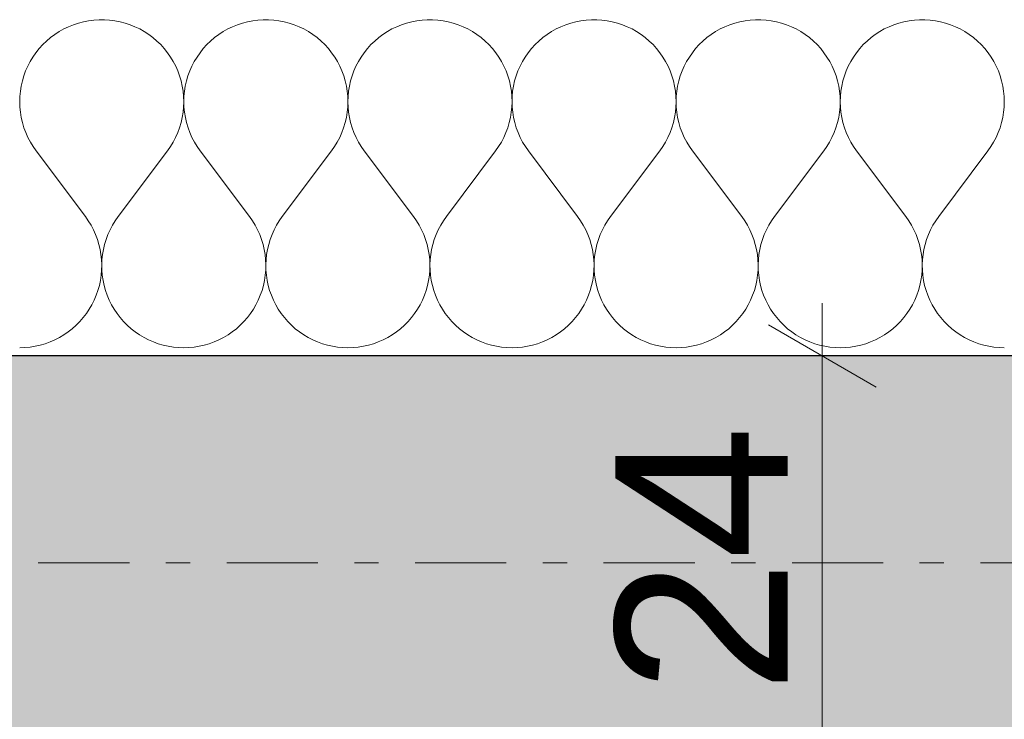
# Model space of a CAD drawing. Extents: x 100 to 2982, y 37 to 2050.
# Tile 80 of 135: x 1179 to 1236, y 1780 to 1821. Entities that reach past the tile are written whole.
import ezdxf
from ezdxf.xclip import XClip

# ---------------------------------------------------------------- set-up
doc = ezdxf.new("R2010")
doc.units = 0
doc.header["$MEASUREMENT"] = 0
doc.header["$XCLIPFRAME"] = 0
doc.linetypes.add('Przerywana podwójnie', pattern=[54.680554, 26.458333, -10.583333, 7.055556, -10.583333])
for name, color, linetype in [('299-A Wymiary Opisy', 7, 'Continuous'), ('410-K Osie', 7, 'Continuous'), ('420-K Ściany', 7, 'Continuous'), ('820-G Rysunki Obrazki', 7, 'Continuous')]:
    doc.layers.add(name, color=color, linetype=linetype)
doc.styles.add('STYL_AUTOMATYCZNY_7', font='txt')

# ---------------------------------------------------------------- blocks, each defined once
blk = doc.blocks.new('*X4')
at = {"layer": '420-K Ściany', "color": 174, "linetype": 'Continuous', "lineweight": 5, "ltscale": 0.2}
for p, q in [((1181.722, 1820.624), (1181.446, 1820.492)), ((1182.005, 1820.739), (1181.722, 1820.624)), ((1182.295, 1820.835), (1182.005, 1820.739)), ((1182.59, 1820.913), (1182.295, 1820.835)), ((1182.89, 1820.972), (1182.59, 1820.913)), ((1183.193, 1821.011), (1182.89, 1820.972)), ((1183.498, 1821.03), (1183.193, 1821.011)), ((1183.804, 1821.03), (1183.498, 1821.03)), ((1184.109, 1821.011), (1183.804, 1821.03)), ((1184.412, 1820.972), (1184.109, 1821.011)), ((1184.712, 1820.913), (1184.412, 1820.972)), ((1185.007, 1820.835), (1184.712, 1820.913)), ((1185.297, 1820.739), (1185.007, 1820.835)), ((1185.581, 1820.624), (1185.297, 1820.739)), ((1185.856, 1820.492), (1185.581, 1820.624)), ((1191.245, 1820.624), (1190.97, 1820.492)), ((1191.529, 1820.739), (1191.245, 1820.624)), ((1191.819, 1820.835), (1191.529, 1820.739)), ((1192.114, 1820.913), (1191.819, 1820.835)), ((1192.414, 1820.972), (1192.114, 1820.913)), ((1192.717, 1821.011), (1192.414, 1820.972)), ((1193.022, 1821.03), (1192.717, 1821.011)), ((1193.328, 1821.03), (1193.022, 1821.03)), ((1193.633, 1821.011), (1193.328, 1821.03)), ((1193.936, 1820.972), (1193.633, 1821.011)), ((1194.236, 1820.913), (1193.936, 1820.972)), ((1194.531, 1820.835), (1194.236, 1820.913)), ((1194.821, 1820.739), (1194.531, 1820.835)), ((1195.104, 1820.624), (1194.821, 1820.739)), ((1195.38, 1820.492), (1195.104, 1820.624)), ((1200.769, 1820.624), (1200.494, 1820.492)), ((1201.052, 1820.739), (1200.769, 1820.624)), ((1201.342, 1820.835), (1201.052, 1820.739)), ((1201.638, 1820.913), (1201.342, 1820.835)), ((1201.938, 1820.972), (1201.638, 1820.913)), ((1202.241, 1821.011), (1201.938, 1820.972)), ((1202.546, 1821.03), (1202.241, 1821.011)), ((1202.852, 1821.03), (1202.546, 1821.03)), ((1203.156, 1821.011), (1202.852, 1821.03)), ((1203.46, 1820.972), (1203.156, 1821.011)), ((1203.759, 1820.913), (1203.46, 1820.972)), ((1204.055, 1820.835), (1203.759, 1820.913)), ((1204.345, 1820.739), (1204.055, 1820.835)), ((1204.628, 1820.624), (1204.345, 1820.739)), ((1204.903, 1820.492), (1204.628, 1820.624)), ((1210.293, 1820.624), (1210.018, 1820.492)), ((1210.576, 1820.739), (1210.293, 1820.624)), ((1210.866, 1820.835), (1210.576, 1820.739)), ((1211.162, 1820.913), (1210.866, 1820.835)), ((1211.462, 1820.972), (1211.162, 1820.913)), ((1211.765, 1821.011), (1211.462, 1820.972)), ((1212.07, 1821.03), (1211.765, 1821.011)), ((1212.375, 1821.03), (1212.07, 1821.03)), ((1212.68, 1821.011), (1212.375, 1821.03)), ((1212.983, 1820.972), (1212.68, 1821.011)), ((1213.283, 1820.913), (1212.983, 1820.972)), ((1213.579, 1820.835), (1213.283, 1820.913)), ((1213.869, 1820.739), (1213.579, 1820.835)), ((1214.152, 1820.624), (1213.869, 1820.739)), ((1214.427, 1820.492), (1214.152, 1820.624)), ((1219.817, 1820.624), (1219.542, 1820.492)), ((1220.1, 1820.739), (1219.817, 1820.624)), ((1220.39, 1820.835), (1220.1, 1820.739)), ((1220.686, 1820.913), (1220.39, 1820.835)), ((1220.986, 1820.972), (1220.686, 1820.913)), ((1221.289, 1821.011), (1220.986, 1820.972)), ((1221.594, 1821.03), (1221.289, 1821.011)), ((1221.899, 1821.03), (1221.594, 1821.03)), ((1222.204, 1821.011), (1221.899, 1821.03)), ((1222.507, 1820.972), (1222.204, 1821.011)), ((1222.807, 1820.913), (1222.507, 1820.972)), ((1223.103, 1820.835), (1222.807, 1820.913)), ((1223.393, 1820.739), (1223.103, 1820.835)), ((1223.676, 1820.624), (1223.393, 1820.739)), ((1223.951, 1820.492), (1223.676, 1820.624)), ((1229.341, 1820.624), (1229.065, 1820.492)), ((1229.624, 1820.739), (1229.341, 1820.624)), ((1229.914, 1820.835), (1229.624, 1820.739)), ((1230.209, 1820.913), (1229.914, 1820.835)), ((1230.509, 1820.972), (1230.209, 1820.913)), ((1230.812, 1821.011), (1230.509, 1820.972)), ((1231.117, 1821.03), (1230.812, 1821.011)), ((1231.423, 1821.03), (1231.117, 1821.03)), ((1231.728, 1821.011), (1231.423, 1821.03)), ((1232.031, 1820.972), (1231.728, 1821.011)), ((1232.331, 1820.913), (1232.031, 1820.972)), ((1232.626, 1820.835), (1232.331, 1820.913)), ((1232.916, 1820.739), (1232.626, 1820.835)), ((1233.2, 1820.624), (1232.916, 1820.739)), ((1233.475, 1820.492), (1233.2, 1820.624)), ((1180.924, 1820.175), (1180.679, 1819.992)), ((1181.18, 1820.341), (1180.924, 1820.175)), ((1181.446, 1820.492), (1181.18, 1820.341)), ((1186.122, 1820.341), (1185.856, 1820.492)), ((1186.378, 1820.175), (1186.122, 1820.341)), ((1186.623, 1819.992), (1186.378, 1820.175)), ((1190.448, 1820.175), (1190.203, 1819.992)), ((1190.704, 1820.341), (1190.448, 1820.175)), ((1190.97, 1820.492), (1190.704, 1820.341)), ((1195.646, 1820.341), (1195.38, 1820.492)), ((1195.902, 1820.175), (1195.646, 1820.341)), ((1196.147, 1819.992), (1195.902, 1820.175)), ((1199.972, 1820.175), (1199.727, 1819.992)), ((1200.228, 1820.341), (1199.972, 1820.175)), ((1200.494, 1820.492), (1200.228, 1820.341)), ((1205.17, 1820.341), (1204.903, 1820.492)), ((1205.426, 1820.175), (1205.17, 1820.341)), ((1205.67, 1819.992), (1205.426, 1820.175)), ((1209.496, 1820.175), (1209.251, 1819.992)), ((1209.752, 1820.341), (1209.496, 1820.175)), ((1210.018, 1820.492), (1209.752, 1820.341)), ((1214.693, 1820.341), (1214.427, 1820.492)), ((1214.949, 1820.175), (1214.693, 1820.341)), ((1215.194, 1819.992), (1214.949, 1820.175)), ((1219.019, 1820.175), (1218.775, 1819.992)), ((1219.275, 1820.341), (1219.019, 1820.175)), ((1219.542, 1820.492), (1219.275, 1820.341)), ((1224.217, 1820.341), (1223.951, 1820.492)), ((1224.473, 1820.175), (1224.217, 1820.341)), ((1224.718, 1819.992), (1224.473, 1820.175)), ((1228.543, 1820.175), (1228.299, 1819.992)), ((1228.799, 1820.341), (1228.543, 1820.175)), ((1229.065, 1820.492), (1228.799, 1820.341)), ((1233.741, 1820.341), (1233.475, 1820.492)), ((1233.997, 1820.175), (1233.741, 1820.341)), ((1234.242, 1819.992), (1233.997, 1820.175)), ((1180.228, 1819.581), (1180.022, 1819.354)), ((1180.447, 1819.793), (1180.228, 1819.581)), ((1180.679, 1819.992), (1180.447, 1819.793)), ((1186.855, 1819.793), (1186.623, 1819.992)), ((1187.075, 1819.581), (1186.855, 1819.793)), ((1187.28, 1819.354), (1187.075, 1819.581)), ((1189.751, 1819.581), (1189.546, 1819.354)), ((1189.971, 1819.793), (1189.751, 1819.581)), ((1190.203, 1819.992), (1189.971, 1819.793)), ((1196.379, 1819.793), (1196.147, 1819.992)), ((1196.598, 1819.581), (1196.379, 1819.793)), ((1196.804, 1819.354), (1196.598, 1819.581)), ((1199.275, 1819.581), (1199.07, 1819.354)), ((1199.495, 1819.793), (1199.275, 1819.581)), ((1199.727, 1819.992), (1199.495, 1819.793)), ((1205.903, 1819.793), (1205.67, 1819.992)), ((1206.122, 1819.581), (1205.903, 1819.793)), ((1206.328, 1819.354), (1206.122, 1819.581)), ((1208.799, 1819.581), (1208.594, 1819.354)), ((1209.018, 1819.793), (1208.799, 1819.581)), ((1209.251, 1819.992), (1209.018, 1819.793)), ((1215.427, 1819.793), (1215.194, 1819.992)), ((1215.646, 1819.581), (1215.427, 1819.793)), ((1215.851, 1819.354), (1215.646, 1819.581)), ((1218.323, 1819.581), (1218.118, 1819.354)), ((1218.542, 1819.793), (1218.323, 1819.581)), ((1218.775, 1819.992), (1218.542, 1819.793)), ((1224.951, 1819.793), (1224.718, 1819.992)), ((1225.17, 1819.581), (1224.951, 1819.793)), ((1225.375, 1819.354), (1225.17, 1819.581)), ((1227.847, 1819.581), (1227.641, 1819.354)), ((1228.066, 1819.793), (1227.847, 1819.581)), ((1228.299, 1819.992), (1228.066, 1819.793)), ((1234.474, 1819.793), (1234.242, 1819.992)), ((1234.694, 1819.581), (1234.474, 1819.793)), ((1234.899, 1819.354), (1234.694, 1819.581)), ((1179.657, 1818.864), (1179.499, 1818.603)), ((1179.832, 1819.115), (1179.657, 1818.864)), ((1180.022, 1819.354), (1179.832, 1819.115)), ((1187.47, 1819.115), (1187.28, 1819.354)), ((1187.645, 1818.864), (1187.47, 1819.115)), ((1187.803, 1818.603), (1187.645, 1818.864)), ((1189.181, 1818.864), (1189.023, 1818.603)), ((1189.356, 1819.115), (1189.181, 1818.864)), ((1189.546, 1819.354), (1189.356, 1819.115)), ((1196.994, 1819.115), (1196.804, 1819.354)), ((1197.169, 1818.864), (1196.994, 1819.115)), ((1197.327, 1818.603), (1197.169, 1818.864)), ((1198.705, 1818.864), (1198.547, 1818.603)), ((1198.88, 1819.115), (1198.705, 1818.864)), ((1199.07, 1819.354), (1198.88, 1819.115)), ((1206.518, 1819.115), (1206.328, 1819.354)), ((1206.692, 1818.864), (1206.518, 1819.115)), ((1206.851, 1818.603), (1206.692, 1818.864)), ((1208.229, 1818.864), (1208.071, 1818.603)), ((1208.403, 1819.115), (1208.229, 1818.864)), ((1208.594, 1819.354), (1208.403, 1819.115)), ((1216.042, 1819.115), (1215.851, 1819.354)), ((1216.216, 1818.864), (1216.042, 1819.115)), ((1216.374, 1818.603), (1216.216, 1818.864)), ((1217.753, 1818.864), (1217.595, 1818.603)), ((1217.927, 1819.115), (1217.753, 1818.864)), ((1218.118, 1819.354), (1217.927, 1819.115)), ((1225.565, 1819.115), (1225.375, 1819.354)), ((1225.74, 1818.864), (1225.565, 1819.115)), ((1225.898, 1818.603), (1225.74, 1818.864)), ((1227.277, 1818.864), (1227.118, 1818.603)), ((1227.451, 1819.115), (1227.277, 1818.864)), ((1227.641, 1819.354), (1227.451, 1819.115)), ((1235.089, 1819.115), (1234.899, 1819.354)), ((1235.264, 1818.864), (1235.089, 1819.115)), ((1235.422, 1818.603), (1235.264, 1818.864)), ((1179.358, 1818.332), (1179.235, 1818.052)), ((1179.499, 1818.603), (1179.358, 1818.332)), ((1187.944, 1818.332), (1187.803, 1818.603)), ((1188.067, 1818.052), (1187.944, 1818.332)), ((1188.882, 1818.332), (1188.759, 1818.052)), ((1189.023, 1818.603), (1188.882, 1818.332)), ((1197.468, 1818.332), (1197.327, 1818.603)), ((1197.591, 1818.052), (1197.468, 1818.332)), ((1198.406, 1818.332), (1198.283, 1818.052)), ((1198.547, 1818.603), (1198.406, 1818.332)), ((1206.992, 1818.332), (1206.851, 1818.603)), ((1207.115, 1818.052), (1206.992, 1818.332)), ((1207.93, 1818.332), (1207.806, 1818.052)), ((1208.071, 1818.603), (1207.93, 1818.332)), ((1216.515, 1818.332), (1216.374, 1818.603)), ((1216.639, 1818.052), (1216.515, 1818.332)), ((1217.454, 1818.332), (1217.33, 1818.052)), ((1217.595, 1818.603), (1217.454, 1818.332)), ((1226.039, 1818.332), (1225.898, 1818.603)), ((1226.163, 1818.052), (1226.039, 1818.332)), ((1226.977, 1818.332), (1226.854, 1818.052)), ((1227.118, 1818.603), (1226.977, 1818.332)), ((1235.563, 1818.332), (1235.422, 1818.603)), ((1235.686, 1818.052), (1235.563, 1818.332)), ((1179.13, 1817.765), (1179.043, 1817.472)), ((1179.235, 1818.052), (1179.13, 1817.765)), ((1188.172, 1817.765), (1188.067, 1818.052)), ((1188.259, 1817.472), (1188.172, 1817.765)), ((1188.654, 1817.765), (1188.567, 1817.472)), ((1188.759, 1818.052), (1188.654, 1817.765)), ((1197.696, 1817.765), (1197.591, 1818.052)), ((1197.783, 1817.472), (1197.696, 1817.765)), ((1198.177, 1817.765), (1198.091, 1817.472)), ((1198.283, 1818.052), (1198.177, 1817.765)), ((1207.22, 1817.765), (1207.115, 1818.052)), ((1207.307, 1817.472), (1207.22, 1817.765)), ((1207.701, 1817.765), (1207.615, 1817.472)), ((1207.806, 1818.052), (1207.701, 1817.765)), ((1216.744, 1817.765), (1216.639, 1818.052)), ((1216.83, 1817.472), (1216.744, 1817.765)), ((1217.225, 1817.765), (1217.139, 1817.472)), ((1217.33, 1818.052), (1217.225, 1817.765)), ((1226.268, 1817.765), (1226.163, 1818.052)), ((1226.354, 1817.472), (1226.268, 1817.765)), ((1226.749, 1817.765), (1226.662, 1817.472)), ((1226.854, 1818.052), (1226.749, 1817.765)), ((1235.791, 1817.765), (1235.686, 1818.052)), ((1235.878, 1817.472), (1235.791, 1817.765)), ((1178.976, 1817.174), (1178.927, 1816.872)), ((1179.043, 1817.472), (1178.976, 1817.174)), ((1188.327, 1817.174), (1188.259, 1817.472)), ((1188.375, 1816.872), (1188.327, 1817.174)), ((1188.5, 1817.174), (1188.451, 1816.872)), ((1188.567, 1817.472), (1188.5, 1817.174)), ((1197.85, 1817.174), (1197.783, 1817.472)), ((1197.899, 1816.872), (1197.85, 1817.174)), ((1198.023, 1817.174), (1197.975, 1816.872)), ((1198.091, 1817.472), (1198.023, 1817.174)), ((1207.374, 1817.174), (1207.307, 1817.472)), ((1207.423, 1816.872), (1207.374, 1817.174)), ((1207.547, 1817.174), (1207.499, 1816.872)), ((1207.615, 1817.472), (1207.547, 1817.174)), ((1216.898, 1817.174), (1216.83, 1817.472)), ((1216.946, 1816.872), (1216.898, 1817.174)), ((1217.071, 1817.174), (1217.023, 1816.872)), ((1217.139, 1817.472), (1217.071, 1817.174)), ((1226.422, 1817.174), (1226.354, 1817.472)), ((1226.47, 1816.872), (1226.422, 1817.174)), ((1226.595, 1817.174), (1226.546, 1816.872)), ((1226.662, 1817.472), (1226.595, 1817.174)), ((1235.946, 1817.174), (1235.878, 1817.472)), ((1235.994, 1816.872), (1235.946, 1817.174)), ((1178.927, 1816.872), (1178.899, 1816.568)), ((1188.404, 1816.568), (1188.375, 1816.872)), ((1188.451, 1816.872), (1188.422, 1816.568)), ((1197.928, 1816.568), (1197.899, 1816.872)), ((1197.975, 1816.872), (1197.946, 1816.568)), ((1207.451, 1816.568), (1207.423, 1816.872)), ((1207.499, 1816.872), (1207.47, 1816.568)), ((1216.975, 1816.568), (1216.946, 1816.872)), ((1217.023, 1816.872), (1216.994, 1816.568)), ((1226.499, 1816.568), (1226.47, 1816.872)), ((1226.546, 1816.872), (1226.518, 1816.568)), ((1236.023, 1816.568), (1235.994, 1816.872)), ((1178.899, 1816.568), (1178.889, 1816.263)), ((1178.889, 1816.263), (1178.9, 1815.957)), ((1188.403, 1815.957), (1188.413, 1816.263)), ((1188.413, 1816.263), (1188.404, 1816.568)), ((1188.422, 1816.568), (1188.413, 1816.263)), ((1188.413, 1816.263), (1188.423, 1815.957)), ((1197.927, 1815.957), (1197.937, 1816.263)), ((1197.937, 1816.263), (1197.928, 1816.568)), ((1197.946, 1816.568), (1197.937, 1816.263)), ((1197.937, 1816.263), (1197.947, 1815.957)), ((1207.45, 1815.957), (1207.461, 1816.263)), ((1207.461, 1816.263), (1207.451, 1816.568)), ((1207.47, 1816.568), (1207.461, 1816.263)), ((1207.461, 1816.263), (1207.471, 1815.957)), ((1216.974, 1815.957), (1216.984, 1816.263)), ((1216.984, 1816.263), (1216.975, 1816.568)), ((1216.994, 1816.568), (1216.984, 1816.263)), ((1216.984, 1816.263), (1216.995, 1815.957)), ((1226.498, 1815.957), (1226.508, 1816.263)), ((1226.508, 1816.263), (1226.499, 1816.568)), ((1226.518, 1816.568), (1226.508, 1816.263)), ((1226.508, 1816.263), (1226.519, 1815.957)), ((1236.022, 1815.957), (1236.032, 1816.263)), ((1236.032, 1816.263), (1236.023, 1816.568)), ((1178.9, 1815.957), (1178.929, 1815.653)), ((1178.929, 1815.653), (1178.979, 1815.352)), ((1188.324, 1815.352), (1188.373, 1815.653)), ((1188.373, 1815.653), (1188.403, 1815.957)), ((1188.423, 1815.957), (1188.453, 1815.653)), ((1188.453, 1815.653), (1188.503, 1815.352)), ((1197.847, 1815.352), (1197.897, 1815.653)), ((1197.897, 1815.653), (1197.927, 1815.957)), ((1197.947, 1815.957), (1197.977, 1815.653)), ((1197.977, 1815.653), (1198.026, 1815.352)), ((1207.371, 1815.352), (1207.42, 1815.653)), ((1207.42, 1815.653), (1207.45, 1815.957)), ((1207.471, 1815.957), (1207.501, 1815.653)), ((1207.501, 1815.653), (1207.55, 1815.352)), ((1216.895, 1815.352), (1216.944, 1815.653)), ((1216.944, 1815.653), (1216.974, 1815.957)), ((1216.995, 1815.957), (1217.025, 1815.653)), ((1217.025, 1815.653), (1217.074, 1815.352)), ((1226.419, 1815.352), (1226.468, 1815.653)), ((1226.468, 1815.653), (1226.498, 1815.957)), ((1226.519, 1815.957), (1226.548, 1815.653)), ((1226.548, 1815.653), (1226.598, 1815.352)), ((1235.943, 1815.352), (1235.992, 1815.653)), ((1235.992, 1815.653), (1236.022, 1815.957)), ((1178.979, 1815.352), (1179.047, 1815.054)), ((1179.047, 1815.054), (1179.135, 1814.761)), ((1188.167, 1814.761), (1188.255, 1815.054)), ((1188.255, 1815.054), (1188.324, 1815.352)), ((1188.503, 1815.352), (1188.571, 1815.054)), ((1188.571, 1815.054), (1188.659, 1814.761)), ((1197.691, 1814.761), (1197.779, 1815.054)), ((1197.779, 1815.054), (1197.847, 1815.352)), ((1198.026, 1815.352), (1198.095, 1815.054)), ((1198.095, 1815.054), (1198.182, 1814.761)), ((1207.215, 1814.761), (1207.303, 1815.054)), ((1207.303, 1815.054), (1207.371, 1815.352)), ((1207.55, 1815.352), (1207.619, 1815.054)), ((1207.619, 1815.054), (1207.706, 1814.761)), ((1216.739, 1814.761), (1216.826, 1815.054)), ((1216.826, 1815.054), (1216.895, 1815.352)), ((1217.074, 1815.352), (1217.143, 1815.054)), ((1217.143, 1815.054), (1217.23, 1814.761)), ((1226.263, 1814.761), (1226.35, 1815.054)), ((1226.35, 1815.054), (1226.419, 1815.352)), ((1226.598, 1815.352), (1226.666, 1815.054)), ((1226.666, 1815.054), (1226.754, 1814.761)), ((1235.786, 1814.761), (1235.874, 1815.054)), ((1235.874, 1815.054), (1235.943, 1815.352)), ((1179.135, 1814.761), (1179.241, 1814.475)), ((1179.241, 1814.475), (1179.365, 1814.195)), ((1187.937, 1814.195), (1188.061, 1814.475)), ((1188.061, 1814.475), (1188.167, 1814.761)), ((1188.659, 1814.761), (1188.765, 1814.475)), ((1188.765, 1814.475), (1188.889, 1814.195)), ((1197.461, 1814.195), (1197.585, 1814.475)), ((1197.585, 1814.475), (1197.691, 1814.761)), ((1198.182, 1814.761), (1198.289, 1814.475)), ((1198.289, 1814.475), (1198.413, 1814.195)), ((1206.985, 1814.195), (1207.109, 1814.475)), ((1207.109, 1814.475), (1207.215, 1814.761)), ((1207.706, 1814.761), (1207.812, 1814.475)), ((1207.812, 1814.475), (1207.937, 1814.195)), ((1216.508, 1814.195), (1216.633, 1814.475)), ((1216.633, 1814.475), (1216.739, 1814.761)), ((1217.23, 1814.761), (1217.336, 1814.475)), ((1217.336, 1814.475), (1217.461, 1814.195)), ((1226.032, 1814.195), (1226.157, 1814.475)), ((1226.157, 1814.475), (1226.263, 1814.761)), ((1226.754, 1814.761), (1226.86, 1814.475)), ((1226.86, 1814.475), (1226.984, 1814.195)), ((1235.556, 1814.195), (1235.68, 1814.475)), ((1235.68, 1814.475), (1235.786, 1814.761)), ((1179.365, 1814.195), (1179.507, 1813.925)), ((1179.507, 1813.925), (1179.666, 1813.664)), ((1187.636, 1813.664), (1187.795, 1813.925)), ((1187.795, 1813.925), (1187.937, 1814.195)), ((1188.889, 1814.195), (1189.031, 1813.925)), ((1189.031, 1813.925), (1189.19, 1813.664)), ((1197.16, 1813.664), (1197.319, 1813.925)), ((1197.319, 1813.925), (1197.461, 1814.195)), ((1198.413, 1814.195), (1198.555, 1813.925)), ((1198.555, 1813.925), (1198.714, 1813.664)), ((1206.684, 1813.664), (1206.843, 1813.925)), ((1206.843, 1813.925), (1206.985, 1814.195)), ((1207.937, 1814.195), (1208.079, 1813.925)), ((1208.079, 1813.925), (1208.238, 1813.664)), ((1216.208, 1813.664), (1216.367, 1813.925)), ((1216.367, 1813.925), (1216.508, 1814.195)), ((1217.461, 1814.195), (1217.602, 1813.925)), ((1217.602, 1813.925), (1217.761, 1813.664)), ((1225.731, 1813.664), (1225.89, 1813.925)), ((1225.89, 1813.925), (1226.032, 1814.195)), ((1226.984, 1814.195), (1227.126, 1813.925)), ((1227.126, 1813.925), (1227.285, 1813.664)), ((1235.255, 1813.664), (1235.414, 1813.925)), ((1235.414, 1813.925), (1235.556, 1814.195)), ((1179.666, 1813.664), (1179.842, 1813.414)), ((1179.842, 1813.414), (1182.699, 1809.604)), ((1187.461, 1813.414), (1184.604, 1809.604)), ((1187.461, 1813.414), (1187.636, 1813.664)), ((1189.19, 1813.664), (1189.365, 1813.414)), ((1189.365, 1813.414), (1192.223, 1809.604)), ((1196.984, 1813.414), (1194.127, 1809.604)), ((1196.984, 1813.414), (1197.16, 1813.664)), ((1198.714, 1813.664), (1198.889, 1813.414)), ((1198.889, 1813.414), (1201.746, 1809.604)), ((1206.508, 1813.414), (1203.651, 1809.604)), ((1206.508, 1813.414), (1206.684, 1813.664)), ((1208.238, 1813.664), (1208.413, 1813.414)), ((1208.413, 1813.414), (1211.27, 1809.604)), ((1216.032, 1813.414), (1213.175, 1809.604)), ((1216.032, 1813.414), (1216.208, 1813.664)), ((1217.761, 1813.664), (1217.937, 1813.414)), ((1217.937, 1813.414), (1220.794, 1809.604)), ((1225.556, 1813.414), (1222.699, 1809.604)), ((1225.556, 1813.414), (1225.731, 1813.664)), ((1227.285, 1813.664), (1227.461, 1813.414)), ((1227.461, 1813.414), (1230.318, 1809.604)), ((1235.08, 1813.414), (1232.223, 1809.604)), ((1235.08, 1813.414), (1235.255, 1813.664)), ((1182.872, 1809.358), (1182.699, 1809.604)), ((1183.029, 1809.101), (1182.872, 1809.358)), ((1184.431, 1809.358), (1184.273, 1809.101)), ((1184.604, 1809.604), (1184.431, 1809.358)), ((1192.396, 1809.358), (1192.223, 1809.604)), ((1192.553, 1809.101), (1192.396, 1809.358)), ((1193.954, 1809.358), (1193.797, 1809.101)), ((1194.127, 1809.604), (1193.954, 1809.358)), ((1201.919, 1809.358), (1201.746, 1809.604)), ((1202.076, 1809.101), (1201.919, 1809.358)), ((1203.478, 1809.358), (1203.321, 1809.101)), ((1203.651, 1809.604), (1203.478, 1809.358)), ((1211.443, 1809.358), (1211.27, 1809.604)), ((1211.6, 1809.101), (1211.443, 1809.358)), ((1213.002, 1809.358), (1212.845, 1809.101)), ((1213.175, 1809.604), (1213.002, 1809.358)), ((1220.967, 1809.358), (1220.794, 1809.604)), ((1221.124, 1809.101), (1220.967, 1809.358)), ((1222.526, 1809.358), (1222.369, 1809.101)), ((1222.699, 1809.604), (1222.526, 1809.358)), ((1230.491, 1809.358), (1230.318, 1809.604)), ((1230.648, 1809.101), (1230.491, 1809.358)), ((1232.05, 1809.358), (1231.892, 1809.101)), ((1232.223, 1809.604), (1232.05, 1809.358)), ((1183.169, 1808.834), (1183.029, 1809.101)), ((1183.293, 1808.559), (1183.169, 1808.834)), ((1184.133, 1808.834), (1184.01, 1808.559)), ((1184.273, 1809.101), (1184.133, 1808.834)), ((1192.693, 1808.834), (1192.553, 1809.101)), ((1192.817, 1808.559), (1192.693, 1808.834)), ((1193.657, 1808.834), (1193.533, 1808.559)), ((1193.797, 1809.101), (1193.657, 1808.834)), ((1202.217, 1808.834), (1202.076, 1809.101)), ((1202.34, 1808.559), (1202.217, 1808.834)), ((1203.181, 1808.834), (1203.057, 1808.559)), ((1203.321, 1809.101), (1203.181, 1808.834)), ((1211.741, 1808.834), (1211.6, 1809.101)), ((1211.864, 1808.559), (1211.741, 1808.834)), ((1212.704, 1808.834), (1212.581, 1808.559)), ((1212.845, 1809.101), (1212.704, 1808.834)), ((1221.265, 1808.834), (1221.124, 1809.101)), ((1221.388, 1808.559), (1221.265, 1808.834)), ((1222.228, 1808.834), (1222.105, 1808.559)), ((1222.369, 1809.101), (1222.228, 1808.834)), ((1230.788, 1808.834), (1230.648, 1809.101)), ((1230.912, 1808.559), (1230.788, 1808.834)), ((1231.752, 1808.834), (1231.629, 1808.559)), ((1231.892, 1809.101), (1231.752, 1808.834)), ((1183.399, 1808.277), (1183.293, 1808.559)), ((1183.486, 1807.989), (1183.399, 1808.277)), ((1183.904, 1808.277), (1183.816, 1807.989)), ((1184.01, 1808.559), (1183.904, 1808.277)), ((1192.922, 1808.277), (1192.817, 1808.559)), ((1193.01, 1807.989), (1192.922, 1808.277)), ((1193.428, 1808.277), (1193.34, 1807.989)), ((1193.533, 1808.559), (1193.428, 1808.277)), ((1202.446, 1808.277), (1202.34, 1808.559)), ((1202.534, 1807.989), (1202.446, 1808.277)), ((1202.951, 1808.277), (1202.864, 1807.989)), ((1203.057, 1808.559), (1202.951, 1808.277)), ((1211.97, 1808.277), (1211.864, 1808.559)), ((1212.058, 1807.989), (1211.97, 1808.277)), ((1212.475, 1808.277), (1212.387, 1807.989)), ((1212.581, 1808.559), (1212.475, 1808.277)), ((1221.494, 1808.277), (1221.388, 1808.559)), ((1221.582, 1807.989), (1221.494, 1808.277)), ((1221.999, 1808.277), (1221.911, 1807.989)), ((1222.105, 1808.559), (1221.999, 1808.277)), ((1231.018, 1808.277), (1230.912, 1808.559)), ((1231.105, 1807.989), (1231.018, 1808.277)), ((1231.523, 1808.277), (1231.435, 1807.989)), ((1231.629, 1808.559), (1231.523, 1808.277)), ((1183.556, 1807.696), (1183.486, 1807.989)), ((1183.606, 1807.399), (1183.556, 1807.696)), ((1183.747, 1807.696), (1183.696, 1807.399)), ((1183.816, 1807.989), (1183.747, 1807.696)), ((1193.079, 1807.696), (1193.01, 1807.989)), ((1193.13, 1807.399), (1193.079, 1807.696)), ((1193.27, 1807.696), (1193.22, 1807.399)), ((1193.34, 1807.989), (1193.27, 1807.696)), ((1202.603, 1807.696), (1202.534, 1807.989)), ((1202.654, 1807.399), (1202.603, 1807.696)), ((1202.794, 1807.696), (1202.744, 1807.399)), ((1202.864, 1807.989), (1202.794, 1807.696)), ((1212.127, 1807.696), (1212.058, 1807.989)), ((1212.178, 1807.399), (1212.127, 1807.696)), ((1212.318, 1807.696), (1212.267, 1807.399)), ((1212.387, 1807.989), (1212.318, 1807.696)), ((1221.651, 1807.696), (1221.582, 1807.989)), ((1221.702, 1807.399), (1221.651, 1807.696)), ((1221.842, 1807.696), (1221.791, 1807.399)), ((1221.911, 1807.989), (1221.842, 1807.696)), ((1231.175, 1807.696), (1231.105, 1807.989)), ((1231.225, 1807.399), (1231.175, 1807.696)), ((1231.366, 1807.696), (1231.315, 1807.399)), ((1231.435, 1807.989), (1231.366, 1807.696)), ((1183.638, 1807.1), (1183.606, 1807.399)), ((1183.651, 1806.799), (1183.638, 1807.1)), ((1183.664, 1807.1), (1183.651, 1806.799)), ((1183.696, 1807.399), (1183.664, 1807.1)), ((1193.162, 1807.1), (1193.13, 1807.399)), ((1193.175, 1806.799), (1193.162, 1807.1)), ((1193.188, 1807.1), (1193.175, 1806.799)), ((1193.22, 1807.399), (1193.188, 1807.1)), ((1202.686, 1807.1), (1202.654, 1807.399)), ((1202.698, 1806.799), (1202.686, 1807.1)), ((1202.712, 1807.1), (1202.699, 1806.799)), ((1202.744, 1807.399), (1202.712, 1807.1)), ((1212.209, 1807.1), (1212.178, 1807.399)), ((1212.222, 1806.799), (1212.209, 1807.1)), ((1212.236, 1807.1), (1212.223, 1806.799)), ((1212.267, 1807.399), (1212.236, 1807.1)), ((1221.733, 1807.1), (1221.702, 1807.399)), ((1221.746, 1806.799), (1221.733, 1807.1)), ((1221.759, 1807.1), (1221.747, 1806.799)), ((1221.791, 1807.399), (1221.759, 1807.1)), ((1231.257, 1807.1), (1231.225, 1807.399)), ((1231.27, 1806.799), (1231.257, 1807.1)), ((1231.283, 1807.1), (1231.27, 1806.799)), ((1231.315, 1807.399), (1231.283, 1807.1)), ((1183.619, 1806.197), (1183.645, 1806.497)), ((1183.645, 1806.497), (1183.651, 1806.799)), ((1183.651, 1806.799), (1183.658, 1806.497)), ((1183.658, 1806.497), (1183.683, 1806.197)), ((1193.143, 1806.197), (1193.168, 1806.497)), ((1193.168, 1806.497), (1193.175, 1806.799)), ((1193.175, 1806.799), (1193.181, 1806.497)), ((1193.181, 1806.497), (1193.207, 1806.197)), ((1202.667, 1806.197), (1202.692, 1806.497)), ((1202.692, 1806.497), (1202.698, 1806.799)), ((1202.699, 1806.799), (1202.705, 1806.497)), ((1202.705, 1806.497), (1202.731, 1806.197)), ((1212.191, 1806.197), (1212.216, 1806.497)), ((1212.216, 1806.497), (1212.222, 1806.799)), ((1212.223, 1806.799), (1212.229, 1806.497)), ((1212.229, 1806.497), (1212.254, 1806.197)), ((1221.715, 1806.197), (1221.74, 1806.497)), ((1221.74, 1806.497), (1221.746, 1806.799)), ((1221.747, 1806.799), (1221.753, 1806.497)), ((1221.753, 1806.497), (1221.778, 1806.197)), ((1231.238, 1806.197), (1231.264, 1806.497)), ((1231.264, 1806.497), (1231.27, 1806.799)), ((1231.27, 1806.799), (1231.277, 1806.497)), ((1231.277, 1806.497), (1231.302, 1806.197)), ((1183.512, 1805.605), (1183.575, 1805.899)), ((1183.575, 1805.899), (1183.619, 1806.197)), ((1183.683, 1806.197), (1183.727, 1805.899)), ((1183.727, 1805.899), (1183.79, 1805.605)), ((1193.036, 1805.605), (1193.099, 1805.899)), ((1193.099, 1805.899), (1193.143, 1806.197)), ((1193.207, 1806.197), (1193.251, 1805.899)), ((1193.251, 1805.899), (1193.314, 1805.605)), ((1202.56, 1805.605), (1202.623, 1805.899)), ((1202.623, 1805.899), (1202.667, 1806.197)), ((1202.731, 1806.197), (1202.775, 1805.899)), ((1202.775, 1805.899), (1202.838, 1805.605)), ((1212.084, 1805.605), (1212.147, 1805.899)), ((1212.147, 1805.899), (1212.191, 1806.197)), ((1212.254, 1806.197), (1212.299, 1805.899)), ((1212.299, 1805.899), (1212.362, 1805.605)), ((1221.607, 1805.605), (1221.67, 1805.899)), ((1221.67, 1805.899), (1221.715, 1806.197)), ((1221.778, 1806.197), (1221.822, 1805.899)), ((1221.822, 1805.899), (1221.885, 1805.605)), ((1231.131, 1805.605), (1231.194, 1805.899)), ((1231.194, 1805.899), (1231.238, 1806.197)), ((1231.302, 1806.197), (1231.346, 1805.899)), ((1231.346, 1805.899), (1231.409, 1805.605)), ((1183.331, 1805.031), (1183.431, 1805.315)), ((1183.431, 1805.315), (1183.512, 1805.605)), ((1183.79, 1805.605), (1183.872, 1805.315)), ((1183.872, 1805.315), (1183.971, 1805.031)), ((1192.855, 1805.031), (1192.954, 1805.315)), ((1192.954, 1805.315), (1193.036, 1805.605)), ((1193.314, 1805.605), (1193.395, 1805.315)), ((1193.395, 1805.315), (1193.495, 1805.031)), ((1202.379, 1805.031), (1202.478, 1805.315)), ((1202.478, 1805.315), (1202.56, 1805.605)), ((1202.838, 1805.605), (1202.919, 1805.315)), ((1202.919, 1805.315), (1203.019, 1805.031)), ((1211.902, 1805.031), (1212.002, 1805.315)), ((1212.002, 1805.315), (1212.084, 1805.605)), ((1212.362, 1805.605), (1212.443, 1805.315)), ((1212.443, 1805.315), (1212.543, 1805.031)), ((1221.426, 1805.031), (1221.526, 1805.315)), ((1221.526, 1805.315), (1221.607, 1805.605)), ((1221.885, 1805.605), (1221.967, 1805.315)), ((1221.967, 1805.315), (1222.066, 1805.031)), ((1230.95, 1805.031), (1231.05, 1805.315)), ((1231.05, 1805.315), (1231.131, 1805.605)), ((1231.409, 1805.605), (1231.491, 1805.315)), ((1231.491, 1805.315), (1231.59, 1805.031)), ((1183.079, 1804.484), (1183.214, 1804.753)), ((1183.214, 1804.753), (1183.331, 1805.031)), ((1183.971, 1805.031), (1184.089, 1804.753)), ((1184.089, 1804.753), (1184.223, 1804.484)), ((1192.603, 1804.484), (1192.737, 1804.753)), ((1192.737, 1804.753), (1192.855, 1805.031)), ((1193.495, 1805.031), (1193.612, 1804.753)), ((1193.612, 1804.753), (1193.747, 1804.484)), ((1202.127, 1804.484), (1202.261, 1804.753)), ((1202.261, 1804.753), (1202.379, 1805.031)), ((1203.019, 1805.031), (1203.136, 1804.753)), ((1203.136, 1804.753), (1203.271, 1804.484)), ((1211.65, 1804.484), (1211.785, 1804.753)), ((1211.785, 1804.753), (1211.902, 1805.031)), ((1212.543, 1805.031), (1212.66, 1804.753)), ((1212.66, 1804.753), (1212.795, 1804.484)), ((1221.174, 1804.484), (1221.309, 1804.753)), ((1221.309, 1804.753), (1221.426, 1805.031)), ((1222.066, 1805.031), (1222.184, 1804.753)), ((1222.184, 1804.753), (1222.319, 1804.484)), ((1230.698, 1804.484), (1230.833, 1804.753)), ((1230.833, 1804.753), (1230.95, 1805.031)), ((1231.59, 1805.031), (1231.708, 1804.753)), ((1231.708, 1804.753), (1231.842, 1804.484)), ((1182.76, 1803.973), (1182.927, 1804.223)), ((1182.927, 1804.223), (1183.079, 1804.484)), ((1184.223, 1804.484), (1184.375, 1804.223)), ((1184.375, 1804.223), (1184.542, 1803.973)), ((1192.284, 1803.973), (1192.451, 1804.223)), ((1192.451, 1804.223), (1192.603, 1804.484)), ((1193.747, 1804.484), (1193.899, 1804.223)), ((1193.899, 1804.223), (1194.066, 1803.973)), ((1201.807, 1803.973), (1201.975, 1804.223)), ((1201.975, 1804.223), (1202.127, 1804.484)), ((1203.271, 1804.484), (1203.422, 1804.223)), ((1203.422, 1804.223), (1203.59, 1803.973)), ((1211.331, 1803.973), (1211.499, 1804.223)), ((1211.499, 1804.223), (1211.65, 1804.484)), ((1212.795, 1804.484), (1212.946, 1804.223)), ((1212.946, 1804.223), (1213.114, 1803.973)), ((1220.855, 1803.973), (1221.023, 1804.223)), ((1221.023, 1804.223), (1221.174, 1804.484)), ((1222.319, 1804.484), (1222.47, 1804.223)), ((1222.47, 1804.223), (1222.638, 1803.973)), ((1230.379, 1803.973), (1230.547, 1804.223)), ((1230.547, 1804.223), (1230.698, 1804.484)), ((1231.842, 1804.484), (1231.994, 1804.223)), ((1231.994, 1804.223), (1232.162, 1803.973)), ((1182.167, 1803.293), (1182.379, 1803.507)), ((1182.379, 1803.507), (1182.577, 1803.734)), ((1182.577, 1803.734), (1182.76, 1803.973)), ((1184.542, 1803.973), (1184.726, 1803.734)), ((1184.726, 1803.734), (1184.923, 1803.507)), ((1184.923, 1803.507), (1185.135, 1803.293)), ((1191.691, 1803.293), (1191.903, 1803.507)), ((1191.903, 1803.507), (1192.101, 1803.734)), ((1192.101, 1803.734), (1192.284, 1803.973)), ((1194.066, 1803.973), (1194.249, 1803.734)), ((1194.249, 1803.734), (1194.447, 1803.507)), ((1194.447, 1803.507), (1194.659, 1803.293)), ((1201.215, 1803.293), (1201.426, 1803.507)), ((1201.426, 1803.507), (1201.624, 1803.734)), ((1201.624, 1803.734), (1201.807, 1803.973)), ((1203.59, 1803.973), (1203.773, 1803.734)), ((1203.773, 1803.734), (1203.971, 1803.507)), ((1203.971, 1803.507), (1204.183, 1803.293)), ((1210.738, 1803.293), (1210.95, 1803.507)), ((1210.95, 1803.507), (1211.148, 1803.734)), ((1211.148, 1803.734), (1211.331, 1803.973)), ((1213.114, 1803.973), (1213.297, 1803.734)), ((1213.297, 1803.734), (1213.495, 1803.507)), ((1213.495, 1803.507), (1213.707, 1803.293)), ((1220.262, 1803.293), (1220.474, 1803.507)), ((1220.474, 1803.507), (1220.672, 1803.734)), ((1220.672, 1803.734), (1220.855, 1803.973)), ((1222.638, 1803.973), (1222.821, 1803.734)), ((1222.821, 1803.734), (1223.019, 1803.507)), ((1223.019, 1803.507), (1223.231, 1803.293)), ((1229.786, 1803.293), (1229.998, 1803.507)), ((1229.998, 1803.507), (1230.196, 1803.734)), ((1230.196, 1803.734), (1230.379, 1803.973)), ((1232.162, 1803.973), (1232.345, 1803.734)), ((1232.345, 1803.734), (1232.542, 1803.507)), ((1232.542, 1803.507), (1232.754, 1803.293)), ((1181.456, 1802.736), (1181.705, 1802.907)), ((1181.705, 1802.907), (1181.942, 1803.092)), ((1181.942, 1803.092), (1182.167, 1803.293)), ((1185.135, 1803.293), (1185.36, 1803.092)), ((1185.36, 1803.092), (1185.597, 1802.907)), ((1185.597, 1802.907), (1185.846, 1802.736)), ((1190.98, 1802.736), (1191.229, 1802.907)), ((1191.229, 1802.907), (1191.466, 1803.092)), ((1191.466, 1803.092), (1191.691, 1803.293)), ((1194.659, 1803.293), (1194.884, 1803.092)), ((1194.884, 1803.092), (1195.121, 1802.907)), ((1195.121, 1802.907), (1195.37, 1802.736)), ((1200.504, 1802.736), (1200.753, 1802.907)), ((1200.753, 1802.907), (1200.99, 1803.092)), ((1200.99, 1803.092), (1201.215, 1803.293)), ((1204.183, 1803.293), (1204.408, 1803.092)), ((1204.408, 1803.092), (1204.645, 1802.907)), ((1204.645, 1802.907), (1204.893, 1802.736)), ((1210.028, 1802.736), (1210.276, 1802.907)), ((1210.276, 1802.907), (1210.513, 1803.092)), ((1210.513, 1803.092), (1210.738, 1803.293)), ((1213.707, 1803.293), (1213.932, 1803.092)), ((1213.932, 1803.092), (1214.169, 1802.907)), ((1214.169, 1802.907), (1214.417, 1802.736)), ((1219.552, 1802.736), (1219.8, 1802.907)), ((1219.8, 1802.907), (1220.037, 1803.092)), ((1220.037, 1803.092), (1220.262, 1803.293)), ((1223.231, 1803.293), (1223.455, 1803.092)), ((1223.455, 1803.092), (1223.693, 1802.907)), ((1223.693, 1802.907), (1223.941, 1802.736)), ((1229.076, 1802.736), (1229.324, 1802.907)), ((1229.324, 1802.907), (1229.561, 1803.092)), ((1229.561, 1803.092), (1229.786, 1803.293)), ((1232.754, 1803.293), (1232.979, 1803.092)), ((1232.979, 1803.092), (1233.216, 1802.907)), ((1233.216, 1802.907), (1233.465, 1802.736)), ((1180.371, 1802.221), (1180.654, 1802.324)), ((1180.654, 1802.324), (1180.93, 1802.444)), ((1180.93, 1802.444), (1181.198, 1802.582)), ((1181.198, 1802.582), (1181.456, 1802.736)), ((1185.846, 1802.736), (1186.105, 1802.582)), ((1186.105, 1802.582), (1186.372, 1802.444)), ((1186.372, 1802.444), (1186.649, 1802.324)), ((1186.649, 1802.324), (1186.932, 1802.221)), ((1189.894, 1802.221), (1190.178, 1802.324)), ((1190.178, 1802.324), (1190.454, 1802.444)), ((1190.454, 1802.444), (1190.722, 1802.582)), ((1190.722, 1802.582), (1190.98, 1802.736)), ((1195.37, 1802.736), (1195.628, 1802.582)), ((1195.628, 1802.582), (1195.896, 1802.444)), ((1195.896, 1802.444), (1196.172, 1802.324)), ((1196.172, 1802.324), (1196.456, 1802.221)), ((1199.418, 1802.221), (1199.701, 1802.324)), ((1199.701, 1802.324), (1199.977, 1802.444)), ((1199.977, 1802.444), (1200.245, 1802.582)), ((1200.245, 1802.582), (1200.504, 1802.736)), ((1204.893, 1802.736), (1205.152, 1802.582)), ((1205.152, 1802.582), (1205.42, 1802.444)), ((1205.42, 1802.444), (1205.696, 1802.324)), ((1205.696, 1802.324), (1205.979, 1802.221)), ((1208.942, 1802.221), (1209.225, 1802.324)), ((1209.225, 1802.324), (1209.501, 1802.444)), ((1209.501, 1802.444), (1209.769, 1802.582)), ((1209.769, 1802.582), (1210.028, 1802.736)), ((1214.417, 1802.736), (1214.676, 1802.582)), ((1214.676, 1802.582), (1214.944, 1802.444)), ((1214.944, 1802.444), (1215.22, 1802.324)), ((1215.22, 1802.324), (1215.503, 1802.221)), ((1218.466, 1802.221), (1218.749, 1802.324)), ((1218.749, 1802.324), (1219.025, 1802.444)), ((1219.025, 1802.444), (1219.293, 1802.582)), ((1219.293, 1802.582), (1219.552, 1802.736)), ((1223.941, 1802.736), (1224.2, 1802.582)), ((1224.2, 1802.582), (1224.468, 1802.444)), ((1224.468, 1802.444), (1224.744, 1802.324)), ((1224.744, 1802.324), (1225.027, 1802.221)), ((1227.99, 1802.221), (1228.273, 1802.324)), ((1228.273, 1802.324), (1228.549, 1802.444)), ((1228.549, 1802.444), (1228.817, 1802.582)), ((1228.817, 1802.582), (1229.076, 1802.736)), ((1233.465, 1802.736), (1233.724, 1802.582)), ((1233.724, 1802.582), (1233.991, 1802.444)), ((1233.991, 1802.444), (1234.268, 1802.324)), ((1234.268, 1802.324), (1234.551, 1802.221)), ((1178.889, 1801.985), (1179.19, 1801.995)), ((1179.19, 1801.995), (1179.49, 1802.023)), ((1179.49, 1802.023), (1179.788, 1802.071)), ((1179.788, 1802.071), (1180.081, 1802.137)), ((1180.081, 1802.137), (1180.371, 1802.221)), ((1186.932, 1802.221), (1187.221, 1802.137)), ((1187.221, 1802.137), (1187.515, 1802.071)), ((1187.515, 1802.071), (1187.812, 1802.023)), ((1187.812, 1802.023), (1188.112, 1801.995)), ((1188.112, 1801.995), (1188.413, 1801.985)), ((1188.413, 1801.985), (1188.714, 1801.995)), ((1188.714, 1801.995), (1189.014, 1802.023)), ((1189.014, 1802.023), (1189.311, 1802.071)), ((1189.311, 1802.071), (1189.605, 1802.137)), ((1189.605, 1802.137), (1189.894, 1802.221)), ((1196.456, 1802.221), (1196.745, 1802.137)), ((1196.745, 1802.137), (1197.038, 1802.071)), ((1197.038, 1802.071), (1197.336, 1802.023)), ((1197.336, 1802.023), (1197.636, 1801.995)), ((1197.636, 1801.995), (1197.937, 1801.985)), ((1197.937, 1801.985), (1198.238, 1801.995)), ((1198.238, 1801.995), (1198.538, 1802.023)), ((1198.538, 1802.023), (1198.835, 1802.071)), ((1198.835, 1802.071), (1199.129, 1802.137)), ((1199.129, 1802.137), (1199.418, 1802.221)), ((1205.979, 1802.221), (1206.268, 1802.137)), ((1206.268, 1802.137), (1206.562, 1802.071)), ((1206.562, 1802.071), (1206.86, 1802.023)), ((1206.86, 1802.023), (1207.16, 1801.995)), ((1207.16, 1801.995), (1207.461, 1801.985)), ((1207.461, 1801.985), (1207.762, 1801.995)), ((1207.762, 1801.995), (1208.062, 1802.023)), ((1208.062, 1802.023), (1208.359, 1802.071)), ((1208.359, 1802.071), (1208.653, 1802.137)), ((1208.653, 1802.137), (1208.942, 1802.221)), ((1215.503, 1802.221), (1215.792, 1802.137)), ((1215.792, 1802.137), (1216.086, 1802.071)), ((1216.086, 1802.071), (1216.384, 1802.023)), ((1216.384, 1802.023), (1216.683, 1801.995)), ((1216.683, 1801.995), (1216.984, 1801.985)), ((1216.984, 1801.985), (1217.286, 1801.995)), ((1217.286, 1801.995), (1217.585, 1802.023)), ((1217.585, 1802.023), (1217.883, 1802.071)), ((1217.883, 1802.071), (1218.177, 1802.137)), ((1218.177, 1802.137), (1218.466, 1802.221)), ((1225.027, 1802.221), (1225.316, 1802.137)), ((1225.316, 1802.137), (1225.61, 1802.071)), ((1225.61, 1802.071), (1225.907, 1802.023)), ((1225.907, 1802.023), (1226.207, 1801.995)), ((1226.207, 1801.995), (1226.508, 1801.985)), ((1226.508, 1801.985), (1226.809, 1801.995)), ((1226.809, 1801.995), (1227.109, 1802.023)), ((1227.109, 1802.023), (1227.407, 1802.071)), ((1227.407, 1802.071), (1227.701, 1802.137)), ((1227.701, 1802.137), (1227.99, 1802.221)), ((1234.551, 1802.221), (1234.84, 1802.137)), ((1234.84, 1802.137), (1235.134, 1802.071)), ((1235.134, 1802.071), (1235.431, 1802.023)), ((1235.431, 1802.023), (1235.731, 1801.995)), ((1235.731, 1801.995), (1236.032, 1801.985))]:
    blk.add_line(p, q, dxfattribs=at)
blk = doc.blocks.new('Rysunek_1_1', base_point=(-18316.349, -206.526))
at = {"layer": '420-K Ściany', "linetype": 'Continuous', "lineweight": 13}
blk.add_hatch(color=62, dxfattribs=at).paths.add_polyline_path([(1101.302, 1777.509), (1288.802, 1777.509), (1288.802, 1801.509), (1101.302, 1801.509)])
at = {"layer": '299-A Wymiary Opisy', "color": 85, "linetype": 'Continuous', "lineweight": 13, "ltscale": 0.2}
for p, q in [((1225.466, 1801.509), (1225.466, 1804.565)), ((1230.154, 1801.509), (1220.779, 1801.509)), ((1225.466, 1777.509), (1225.466, 1801.509))]:
    blk.add_line(p, q, dxfattribs=at)
at = {"layer": '299-A Wymiary Opisy', "color": 45, "linetype": 'Continuous', "lineweight": 15, "ltscale": 0.2}
blk.add_line((1228.591, 1799.705), (1222.341, 1803.313), dxfattribs=at)
at = {"layer": '410-K Osie', "color": 4, "linetype": 'Przerywana podwójnie', "lineweight": 13, "ltscale": 0.2}
blk.add_line((589.417, 1789.509), (2255.561, 1789.509), dxfattribs=at)
blk.add_line((589.417, 1789.509), (2255.561, 1789.509), dxfattribs=at)
at = {"layer": '420-K Ściany', "color": 27, "linetype": 'Continuous', "lineweight": 25, "ltscale": 0.2}
blk.add_line((1288.802, 1801.509), (1101.302, 1801.509), dxfattribs=at)
at = {"color": 65, "linetype": 'Continuous', "lineweight": 13, "ltscale": 0.2}
blk.add_blockref('*X4', (0, 0), dxfattribs=at)
at = {"layer": '299-A Wymiary Opisy', "color": 46, "linetype": 'Continuous', "lineweight": 15, "insert": (1223.466, 1781.92), "char_height": 10, "width": 15.1772, "attachment_point": 7, "rotation": 90, "style": 'STYL_AUTOMATYCZNY_7'}
blk.add_mtext('\\A1;{\\pql;\\fArial|b0|i0|c0|p38;24}', dxfattribs=at)

msp = doc.modelspace()

# ---------------------------------------------------------------- block references
at = {"layer": '820-G Rysunki Obrazki', "color": 65, "linetype": 'Continuous', "lineweight": 13, "ltscale": 0.2}
ref = msp.add_blockref('Rysunek_1_1', (-18316.349, -206.526), dxfattribs=at)
XClip(ref).set_block_clipping_path([(244.527027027, 76.8014120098), (2570.9054054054, 2022.1162324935)])

doc.saveas('drawing.dxf')
